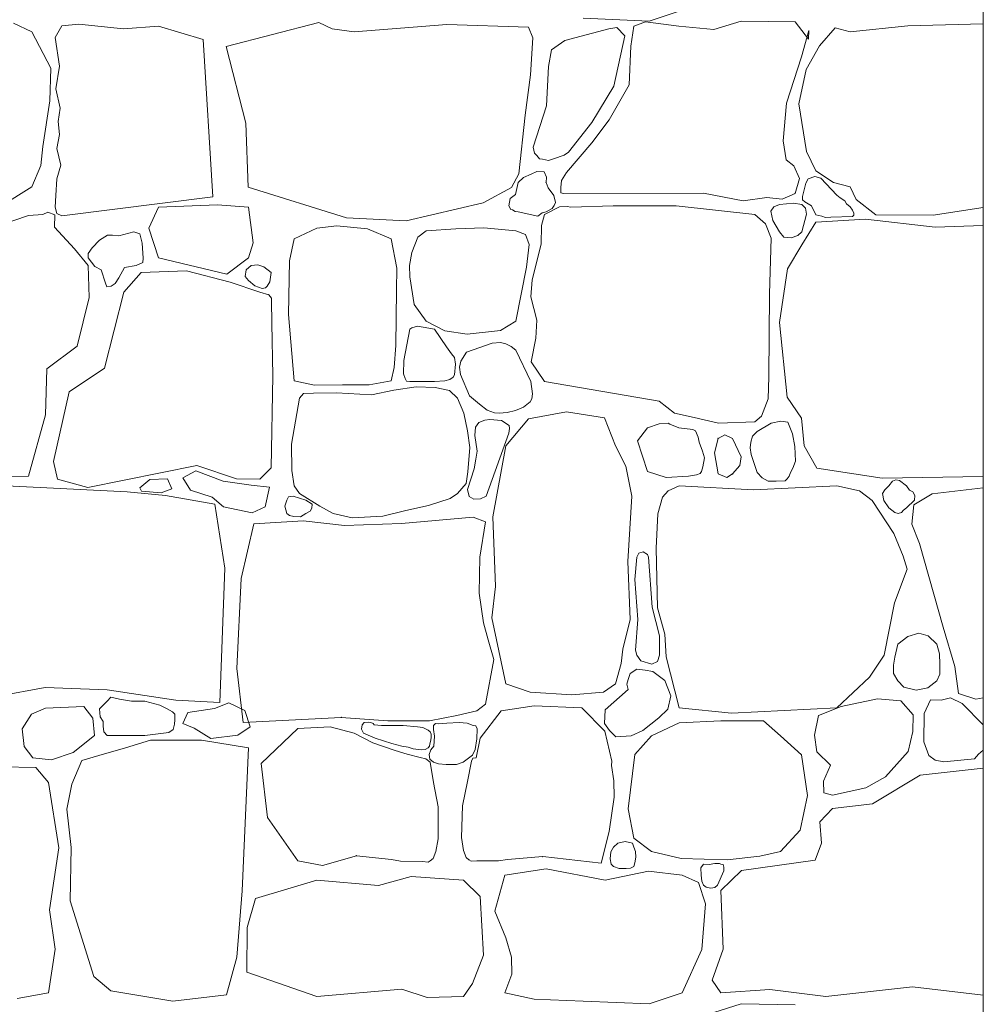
# Model space of a CAD drawing. Header units: millimetres. Extents: x 16408 to 141596, y -21057 to 26364.
# Tile 111 of 115: x 63713 to 64586, y -4457 to -3564. Entities that reach past the tile are written whole.
import ezdxf

# ---------------------------------------------------------------- set-up
doc = ezdxf.new("R2010")
doc.units = ezdxf.units.MM
doc.header["$MEASUREMENT"] = 0
doc.linetypes.add('Przerywana', pattern=[480, 240, -240])
doc.linetypes.add('Wipeout_Contour', pattern=[1000, 0, -1000])
doc.layers.add('0_Nr_pióra__103', color=7, linetype='Continuous', lineweight=5)
doc.layers.add('_elementy3d', color=7, linetype='Continuous')
doc.layers.add('_elementy3d_Nr_pióra__101', color=7, linetype='Continuous', lineweight=5, true_color=0xb2b2b2)

# ---------------------------------------------------------------- blocks, each defined once
blk = doc.blocks.new('*X6')
at = {"layer": '_elementy3d_Nr_pióra__101', "color": 253, "linetype": 'Continuous', "lineweight": 5, "true_color": 0xb2b2b2}
for p, q in [((64313.33, -3555.68), (64283.36, -3565.58)), ((63723.92, -3575.49), (63707.32, -3567.57)), ((63750.91, -3570.04), (63744.9, -3580.53)), ((63766.51, -3568.49), (63750.91, -3570.04)), ((63806.89, -3572.77), (63766.51, -3568.49)), ((63838.59, -3570.29), (63806.89, -3572.77)), ((63879.15, -3582.42), (63838.59, -3570.29)), ((63900, -3588.7), (63983.91, -3566.82)), ((63983.91, -3566.82), (63996.05, -3572.52)), ((64016.07, -3575.49), (64100.03, -3568.8)), ((64100.03, -3568.8), (64174.09, -3571.03)), ((64174.09, -3571.03), (64178.05, -3580.94)), ((64283.36, -3565.58), (64223.42, -3563.11)), ((64254.13, -3571.53), (64246.7, -3572.52)), ((64261.17, -3578.95), (64254.13, -3571.53)), ((64269.49, -3570.29), (64266.76, -3588.37)), ((64279.89, -3566.33), (64269.49, -3570.29)), ((64310.11, -3570.29), (64279.89, -3566.33)), ((64341.81, -3573.26), (64310.11, -3570.29)), ((64366.58, -3565.58), (64341.81, -3573.26)), ((64415.62, -3566.33), (64366.58, -3565.58)), ((64427.75, -3581.93), (64415.62, -3566.33)), ((64452.03, -3571.78), (64437.66, -3588.12)), ((64465.4, -3575.49), (64452.03, -3571.78)), ((64517.66, -3569.8), (64465.4, -3575.49)), ((64586.19, -3568.09), (64517.66, -3569.8)), ((63741.01, -3608.19), (63723.92, -3575.49)), ((63744.9, -3580.53), (63748.91, -3606.56)), ((63996.05, -3572.52), (64016.07, -3575.49)), ((64178.05, -3580.94), (64175.82, -3614.38)), ((64246.7, -3572.52), (64207.05, -3583.25)), ((64251.41, -3624.53), (64261.17, -3578.95)), ((64421.32, -3598.03), (64428, -3574.01)), ((64428, -3574.01), (64427.75, -3581.93)), ((63887.76, -3725.09), (63879.15, -3582.42)), ((63917.67, -3658.11), (63900, -3588.7)), ((64207.05, -3583.25), (64194.69, -3591.59)), ((64266.76, -3588.37), (64265.28, -3623.54)), ((64437.66, -3588.12), (64425.77, -3609.67)), ((64194.69, -3591.59), (64192.21, -3606.7)), ((64407.69, -3640.14), (64421.32, -3598.03)), ((63748.91, -3606.56), (63745.63, -3627.11)), ((64192.21, -3606.7), (64190.23, -3642.61)), ((63740.26, -3637.91), (63741.01, -3608.19)), ((64175.82, -3614.38), (64170.87, -3651.03)), ((64425.77, -3609.67), (64419.09, -3640.63)), ((64231.35, -3657.47), (64251.41, -3624.53)), ((64265.28, -3623.54), (64247.2, -3655.24)), ((63745.63, -3627.11), (63749.64, -3644.63)), ((63733.82, -3679.27), (63740.26, -3637.91)), ((64190.23, -3642.61), (64178.24, -3680.02)), ((64404.72, -3674.07), (64407.69, -3640.14)), ((64419.09, -3640.63), (64426.02, -3683.98)), ((63749.64, -3644.63), (63747.68, -3656.75)), ((64170.87, -3651.03), (64165.22, -3704.04)), ((63747.68, -3656.75), (63748.82, -3668.62)), ((63919.98, -3716.16), (63917.67, -3658.11)), ((64210.29, -3684.47), (64231.35, -3657.47)), ((64247.2, -3655.24), (64231.35, -3676.05)), ((63748.82, -3668.62), (63746.61, -3681.06)), ((64231.35, -3676.05), (64208.31, -3702.8)), ((64407.45, -3691.41), (64404.72, -3674.07)), ((63731.84, -3696.61), (63733.82, -3679.27)), ((63746.61, -3681.06), (63749.97, -3696.29)), ((64178.24, -3680.02), (64179.53, -3685.34)), ((64179.53, -3685.34), (64181.56, -3687.44)), ((64181.56, -3687.44), (64183.81, -3690.44)), ((64196.67, -3690.66), (64206.44, -3687.27)), ((64206.44, -3687.27), (64210.29, -3684.47)), ((64426.02, -3683.98), (64434.44, -3701.31)), ((63723.92, -3715.93), (63731.84, -3696.61)), ((63749.97, -3696.29), (63746.53, -3708.65)), ((64183.81, -3690.44), (64186.63, -3690.98)), ((64186.63, -3690.98), (64192.15, -3692.02)), ((64192.15, -3692.02), (64196.67, -3690.66)), ((64414.38, -3696.85), (64407.45, -3691.41)), ((64419.58, -3708.25), (64414.38, -3696.85)), ((64165.22, -3704.04), (64158.48, -3716.42)), ((64176.44, -3704.42), (64169.34, -3707.58)), ((64181.65, -3702.18), (64176.44, -3704.42)), ((64188.25, -3702.3), (64181.65, -3702.18)), ((64190.34, -3707.2), (64188.25, -3702.3)), ((64208.31, -3702.8), (64203.85, -3710.33)), ((64434.44, -3701.31), (64450.54, -3711.96)), ((63746.53, -3708.65), (63745.47, -3723.8)), ((64164.67, -3711.96), (64162.19, -3722.8)), ((64169.34, -3707.58), (64164.67, -3711.96)), ((64189.98, -3711.96), (64190.34, -3707.2)), ((64191.69, -3716.89), (64189.98, -3711.96)), ((64203.85, -3710.33), (64203.31, -3716.62)), ((64415.62, -3721.87), (64419.58, -3708.25)), ((64425.37, -3712.48), (64422.25, -3724.82)), ((64427.59, -3708.75), (64425.37, -3712.48)), ((64433.63, -3706.61), (64427.59, -3708.75)), ((64438.86, -3708.21), (64433.63, -3706.61)), ((64453.41, -3723.55), (64438.86, -3708.21)), ((64450.54, -3711.96), (64465.4, -3715.93)), ((63696.18, -3733.02), (63723.92, -3715.93)), ((63745.47, -3723.8), (63744.9, -3734.44)), ((64008.93, -3744.12), (63919.98, -3716.16)), ((64158.48, -3716.42), (64132.97, -3730.54)), ((64162.19, -3722.8), (64157.48, -3726.62)), ((64196.92, -3723.85), (64191.69, -3716.89)), ((64203.31, -3716.62), (64203.24, -3721.48)), ((64203.24, -3721.48), (64205.83, -3721.87)), ((64205.83, -3721.87), (64332.65, -3721.62)), ((64332.65, -3721.62), (64368.56, -3728.56)), ((64403.98, -3727.07), (64415.62, -3721.87)), ((64456.49, -3725.83), (64453.41, -3723.55)), ((64465.4, -3715.93), (64471.1, -3727.57)), ((63750.91, -3742.18), (63887.76, -3725.09)), ((63891.95, -3732.41), (63838.59, -3734.44)), ((63920.33, -3734.44), (63891.95, -3732.41)), ((64132.97, -3730.54), (64063.17, -3746.79)), ((64157.48, -3726.62), (64156.05, -3733.26)), ((64198.45, -3730.06), (64196.92, -3723.85)), ((64197.25, -3732.91), (64198.45, -3730.06)), ((64368.56, -3728.56), (64389.86, -3725.59)), ((64389.86, -3725.59), (64403.98, -3727.07)), ((64401.5, -3732.03), (64396.37, -3734.07)), ((64414.1, -3730.71), (64401.5, -3732.03)), ((64421.57, -3732.03), (64414.1, -3730.71)), ((64425.16, -3735.41), (64421.57, -3732.03)), ((64422.25, -3724.82), (64422.4, -3727.86)), ((64422.4, -3727.86), (64424.32, -3729.58)), ((64424.32, -3729.58), (64430.4, -3733.27)), ((64460.83, -3728.58), (64456.49, -3725.83)), ((64462.34, -3731.34), (64460.83, -3728.58)), ((64465.44, -3733.98), (64462.34, -3731.34)), ((64471.1, -3727.57), (64488.68, -3741.19)), ((63733.76, -3741.07), (63720.7, -3741.93)), ((63738.18, -3738.78), (63733.76, -3741.07)), ((63744.57, -3741.48), (63738.18, -3738.78)), ((63744.23, -3752.58), (63744.57, -3741.48)), ((63744.9, -3734.44), (63746.61, -3740.01)), ((63746.61, -3740.01), (63750.91, -3742.18)), ((63838.59, -3734.44), (63829.99, -3753.41)), ((63924.36, -3766.63), (63920.33, -3734.44)), ((64156.05, -3733.26), (64158.02, -3736.43)), ((64158.02, -3736.43), (64159.33, -3736.85)), ((64159.33, -3736.85), (64162, -3738.2)), ((64162, -3738.2), (64164.67, -3738.46)), ((64164.67, -3738.46), (64182.46, -3742.41)), ((64182.46, -3742.41), (64186.44, -3739.52)), ((64188.5, -3740.94), (64185.63, -3750.89)), ((64186.44, -3739.52), (64189.98, -3738.46)), ((64202.12, -3734.07), (64188.5, -3740.94)), ((64189.98, -3738.46), (64195.51, -3735.5)), ((64195.51, -3735.5), (64197.25, -3732.91)), ((64208.99, -3733.68), (64202.12, -3734.07)), ((64212.27, -3734.25), (64208.99, -3733.68)), ((64250.66, -3733.26), (64212.27, -3734.25)), ((64307.88, -3733.02), (64250.66, -3733.26)), ((64379.21, -3740.94), (64307.88, -3733.02)), ((64388.75, -3749.38), (64379.21, -3740.94)), ((64396.37, -3734.07), (64393.6, -3738.05)), ((64393.6, -3738.05), (64395.36, -3746.51)), ((64421.57, -3756.79), (64426.08, -3740.81)), ((64426.08, -3740.81), (64425.16, -3735.41)), ((64430.4, -3733.27), (64434.3, -3741.28)), ((64434.3, -3741.28), (64439.87, -3742.45)), ((64467.66, -3737.17), (64465.44, -3733.98)), ((64468.92, -3739.85), (64467.66, -3737.17)), ((64468.96, -3741.78), (64468.92, -3739.85)), ((64488.68, -3741.19), (64540.7, -3741.68)), ((64540.7, -3741.68), (64586.19, -3734.58)), ((63720.7, -3741.93), (63694.69, -3750.85)), ((64063.17, -3746.79), (64008.93, -3744.12)), ((64393.84, -3762.37), (64388.75, -3749.38)), ((64395.36, -3746.51), (64401.5, -3756.79)), ((64434.44, -3747.88), (64421.57, -3768.45)), ((64479.52, -3745.4), (64434.44, -3747.88)), ((64439.87, -3742.45), (64443.23, -3743.79)), ((64443.23, -3743.79), (64448.13, -3743.5)), ((64448.13, -3743.5), (64467.54, -3742.95)), ((64467.54, -3742.95), (64468.96, -3741.78)), ((64542.43, -3752.58), (64479.52, -3745.4)), ((63762.55, -3772.15), (63744.23, -3752.58)), ((63816.12, -3756.79), (63802.68, -3760.26)), ((63821.69, -3758.68), (63816.12, -3756.79)), ((63823.9, -3767.03), (63821.69, -3758.68)), ((63829.99, -3753.41), (63838.59, -3780.45)), ((63982, -3753.44), (63961.66, -3762.98)), ((64000.24, -3751.34), (63982, -3753.44)), ((64028.02, -3754.07), (64000.24, -3751.34)), ((64049.4, -3762.98), (64028.02, -3754.07)), ((64081.17, -3755.85), (64073.72, -3761.72)), ((64108.11, -3754.07), (64081.17, -3755.85)), ((64133.37, -3753.23), (64108.11, -3754.07)), ((64162.61, -3755.85), (64133.37, -3753.23)), ((64171.32, -3759.1), (64162.61, -3755.85)), ((64174.46, -3768.32), (64171.32, -3759.1)), ((64185.63, -3750.89), (64185.35, -3768.02)), ((64401.5, -3756.79), (64405.55, -3761.44)), ((64418.08, -3760.18), (64421.57, -3756.79)), ((64586.19, -3751.13), (64542.43, -3752.58)), ((63785.09, -3764.41), (63778.38, -3771.12)), ((63792.38, -3759.82), (63785.09, -3764.41)), ((63797.05, -3759.74), (63792.38, -3759.82)), ((63802.68, -3760.26), (63797.05, -3759.74)), ((63824.8, -3780.62), (63823.9, -3767.03)), ((63920.33, -3780.45), (63924.36, -3766.63)), ((63961.66, -3762.98), (63957.36, -3783.11)), ((64054.65, -3789.71), (64049.4, -3762.98)), ((64073.72, -3761.72), (64068.17, -3775.35)), ((64172.05, -3788.87), (64174.46, -3768.32)), ((64185.35, -3768.02), (64177.16, -3800.14)), ((64392.52, -3812.85), (64393.84, -3762.37)), ((64405.55, -3761.44), (64412.04, -3762.11)), ((64421.57, -3768.45), (64408.68, -3790.23)), ((64412.04, -3762.11), (64418.08, -3760.18)), ((63774.94, -3787.26), (63762.55, -3772.15)), ((63778.38, -3771.12), (63774.92, -3776.29)), ((63774.92, -3776.29), (63774.94, -3780.45)), ((64068.17, -3775.35), (64066.07, -3787.4)), ((63774.94, -3780.45), (63780.84, -3788.07)), ((63818.31, -3787.33), (63824.55, -3784.71)), ((63824.55, -3784.71), (63824.8, -3780.62)), ((63838.59, -3780.45), (63900.51, -3795.15)), ((63900.51, -3795.15), (63920.33, -3780.45)), ((63957.36, -3783.11), (63956.42, -3831.64)), ((63775.93, -3816.24), (63774.94, -3787.26)), ((63780.84, -3788.07), (63786.81, -3791.1)), ((63786.81, -3791.1), (63790.54, -3803.36)), ((63802.78, -3798.47), (63807.69, -3789.13)), ((63822.99, -3793.7), (63807.14, -3811.53)), ((63807.69, -3789.13), (63818.31, -3787.33)), ((63864.1, -3792.21), (63822.99, -3793.7)), ((63903.73, -3802.37), (63864.1, -3792.21)), ((63917.22, -3797.21), (63918.21, -3791.36)), ((63918.21, -3791.36), (63922.63, -3787.35)), ((63922.63, -3787.35), (63928.63, -3786.63)), ((63928.63, -3786.63), (63934.16, -3788.56)), ((63934.16, -3788.56), (63940.8, -3793.66)), ((63940.8, -3793.66), (63939.66, -3802.21)), ((64054.44, -3809.52), (64054.65, -3789.71)), ((64066.07, -3787.4), (64066.28, -3797.57)), ((64162.61, -3837.84), (64172.05, -3788.87)), ((64408.68, -3790.23), (64401.5, -3839.02)), ((63790.54, -3803.36), (63791.89, -3806.65)), ((63795.82, -3806.16), (63799.26, -3803.46)), ((63799.26, -3803.46), (63802.78, -3798.47)), ((63930.48, -3811.53), (63903.73, -3802.37)), ((63920.33, -3801), (63917.22, -3797.21)), ((63925.83, -3805.64), (63920.33, -3801)), ((63939.66, -3802.21), (63937.09, -3805.95)), ((64066.28, -3797.57), (64070.37, -3822.73)), ((64177.16, -3800.14), (64176.12, -3815.77)), ((63807.14, -3811.53), (63789.8, -3880.38)), ((63791.89, -3806.65), (63795.82, -3806.16)), ((63932.5, -3808.03), (63925.83, -3805.64)), ((63938.52, -3813.77), (63930.48, -3811.53)), ((63935.51, -3807.67), (63932.5, -3808.03)), ((63937.09, -3805.95), (63935.51, -3807.67)), ((64053.7, -3859.74), (64054.44, -3809.52)), ((64391.77, -3888.18), (64392.52, -3812.85)), ((63764.78, -3860.57), (63775.93, -3816.24)), ((63941.06, -3816.8), (63938.52, -3813.77)), ((63941.13, -3819.21), (63941.06, -3816.8)), ((63941.38, -3839.52), (63941.13, -3819.21)), ((64176.12, -3815.77), (64181.56, -3836.79)), ((64070.37, -3822.73), (64081.17, -3837.84)), ((63942.37, -3887.32), (63941.38, -3839.52)), ((63956.42, -3831.64), (63961.66, -3891.81)), ((64081.17, -3837.84), (64098.04, -3846.42)), ((64148.57, -3846.11), (64162.61, -3837.84)), ((64181.56, -3836.79), (64180.73, -3853.15)), ((64401.5, -3839.02), (64408.44, -3906.64)), ((64066.28, -3844.97), (64060.96, -3873.36)), ((64068.16, -3843.72), (64066.28, -3844.97)), ((64073.28, -3842.29), (64068.16, -3843.72)), ((64088.91, -3844.97), (64073.28, -3842.29)), ((64099.53, -3861.04), (64088.91, -3844.97)), ((64098.04, -3846.42), (64118.49, -3849.67)), ((64118.49, -3849.67), (64148.57, -3846.11)), ((64140.94, -3857.6), (64117.91, -3866.02)), ((64148.52, -3857.27), (64140.94, -3857.6)), ((64153.31, -3858.44), (64148.52, -3857.27)), ((64180.73, -3853.15), (64176.36, -3874.69)), ((63737.29, -3880.88), (63764.78, -3860.57)), ((64052.23, -3879.76), (64053.7, -3859.74)), ((64104.13, -3867.46), (64099.53, -3861.04)), ((64117.91, -3866.02), (64112.58, -3874.1)), ((64158.36, -3860.65), (64153.31, -3858.44)), ((64162.49, -3864.04), (64158.36, -3860.65)), ((64175.99, -3892.64), (64162.49, -3864.04)), ((64060.96, -3873.36), (64060.82, -3885.51)), ((64106.87, -3870.63), (64104.13, -3867.46)), ((64107.78, -3876.62), (64106.87, -3870.63)), ((64112.58, -3874.1), (64111.38, -3879.54)), ((64176.36, -3874.69), (64188.5, -3892.52)), ((63736.3, -3922.74), (63737.29, -3880.88)), ((63789.8, -3880.38), (63757.6, -3901.93)), ((64049.4, -3891.81), (64052.23, -3879.76)), ((64107, -3886.42), (64107.78, -3876.62)), ((64111.38, -3879.54), (64112.34, -3886.21)), ((63940.88, -3970.79), (63942.37, -3887.32)), ((63961.66, -3891.81), (63979.9, -3895.9)), ((64029.49, -3895.48), (64049.4, -3891.81)), ((64060.82, -3885.51), (64062.34, -3889.72)), ((64062.34, -3889.72), (64063.34, -3892.11)), ((64063.34, -3892.11), (64066.28, -3892.64)), ((64066.28, -3892.64), (64088.91, -3892.64)), ((64088.91, -3892.64), (64098.23, -3891.85)), ((64098.23, -3891.85), (64102.57, -3890.76)), ((64102.57, -3890.76), (64105.78, -3888.42)), ((64105.78, -3888.42), (64107, -3886.42)), ((64112.34, -3886.21), (64120.63, -3905.4)), ((64177.75, -3903.54), (64175.99, -3892.64)), ((64188.5, -3892.52), (64292.51, -3910.22)), ((64391.3, -3908.34), (64391.77, -3888.18)), ((63757.6, -3901.93), (63743.48, -3965.09)), ((63979.9, -3895.9), (64005.38, -3895.59)), ((64005.38, -3895.59), (64029.49, -3895.48)), ((64051.81, -3900.3), (64031.79, -3904.71)), ((64072.15, -3897.47), (64051.81, -3900.3)), ((64089.24, -3897.79), (64072.15, -3897.47)), ((64102.45, -3900.72), (64089.24, -3897.79)), ((64109.58, -3907.54), (64102.45, -3900.72)), ((63966.38, -3907.54), (63959.15, -3949.36)), ((63970.15, -3903.34), (63966.38, -3907.54)), ((63979.17, -3903.03), (63970.15, -3903.34)), ((64000.03, -3902.72), (63979.17, -3903.03)), ((64031.79, -3904.71), (64000.03, -3902.72)), ((64115.45, -3921.17), (64109.58, -3907.54)), ((64120.63, -3905.4), (64129.45, -3913.02)), ((64169.37, -3915.76), (64175.37, -3910.85)), ((64175.37, -3910.85), (64177.11, -3908.23)), ((64177.11, -3908.23), (64177.75, -3903.54)), ((64292.51, -3910.22), (64306.26, -3921.14)), ((64385.27, -3924.06), (64391.3, -3908.34)), ((64408.44, -3906.64), (64421.32, -3925.71)), ((64129.45, -3913.02), (64136.38, -3918.42)), ((64136.38, -3918.42), (64143.19, -3920.94)), ((64154.63, -3920.69), (64162.23, -3918.88)), ((64162.23, -3918.88), (64169.37, -3915.76)), ((64208.56, -3920.01), (64173.88, -3926.45)), ((64242.74, -3925.46), (64208.56, -3920.01)), ((63720.7, -3978.22), (63736.3, -3922.74)), ((64118.8, -3937.2), (64115.45, -3921.17)), ((64134.31, -3927.44), (64129, -3929.58)), ((64139.05, -3926.82), (64134.31, -3927.44)), ((64149.63, -3927.96), (64139.05, -3926.82)), ((64143.19, -3920.94), (64147.38, -3921.25)), ((64147.38, -3921.25), (64154.63, -3920.69)), ((64156.4, -3932.44), (64149.63, -3927.96)), ((64173.88, -3926.45), (64153.33, -3950.73)), ((64252.89, -3950.73), (64242.74, -3925.46)), ((64306.26, -3921.14), (64324.06, -3925.29)), ((64324.06, -3925.29), (64346.09, -3930.28)), ((64346.09, -3930.28), (64379.21, -3929.18)), ((64379.21, -3929.18), (64385.27, -3924.06)), ((64402.65, -3928.42), (64393.94, -3930.38)), ((64408.88, -3929.28), (64402.65, -3928.42)), ((64421.32, -3925.71), (64423.79, -3950.73)), ((64120.69, -3952.4), (64118.8, -3937.2)), ((64125.92, -3933.9), (64125.24, -3941.56)), ((64129, -3929.58), (64125.92, -3933.9)), ((64156.26, -3939.5), (64156.66, -3935.26)), ((64156.66, -3935.26), (64156.4, -3932.44)), ((64281.87, -3934.63), (64272.71, -3946.27)), ((64292.45, -3931), (64281.87, -3934.63)), ((64300.45, -3930.42), (64292.45, -3931)), ((64302.17, -3931.2), (64300.45, -3930.42)), ((64310.11, -3934.63), (64302.17, -3931.2)), ((64323.04, -3936.13), (64310.11, -3934.63)), ((64325.46, -3937.35), (64323.04, -3936.13)), ((64327.83, -3942.83), (64325.46, -3937.35)), ((64381.19, -3937.85), (64377.14, -3942.11)), ((64393.94, -3930.38), (64381.19, -3937.85)), ((64411.41, -3935.37), (64408.88, -3929.28)), ((64413.19, -3940), (64411.41, -3935.37)), ((64125.24, -3941.56), (64127.53, -3955.58)), ((64135.49, -3996.55), (64156.26, -3939.5)), ((64272.71, -3946.27), (64281.87, -3974.01)), ((64328.68, -3947.51), (64327.83, -3942.83)), ((64345.77, -3944.04), (64342.55, -3957.17)), ((64351.86, -3940.8), (64345.77, -3944.04)), ((64358.9, -3944.04), (64351.86, -3940.8)), ((64366.83, -3960.88), (64358.9, -3944.04)), ((64377.14, -3942.11), (64375.56, -3947.47)), ((64415.29, -3951.3), (64413.19, -3940)), ((63959.15, -3949.36), (63959.46, -3973.16)), ((64119.11, -3974.52), (64120.69, -3952.4)), ((64127.53, -3955.58), (64126.39, -3963.03)), ((64153.33, -3950.73), (64141.69, -4015.12)), ((64262.06, -3969.3), (64252.89, -3950.73)), ((64331.8, -3955.61), (64328.68, -3947.51)), ((64333.39, -3961.62), (64331.8, -3955.61)), ((64375.56, -3947.47), (64374.79, -3952.74)), ((64374.79, -3952.74), (64375.74, -3958.65)), ((64415.87, -3964.61), (64415.29, -3951.3)), ((64423.79, -3950.73), (64435.43, -3971.04)), ((64126.39, -3963.03), (64124.82, -3971.58)), ((64332.09, -3970.02), (64333.39, -3961.62)), ((64342.55, -3957.17), (64345.77, -3976.24)), ((64365.59, -3968.81), (64366.83, -3960.88)), ((64375.74, -3958.65), (64381.19, -3975)), ((64413.62, -3971.17), (64415.87, -3964.61)), ((63743.48, -3965.09), (63747.2, -3981.19)), ((63774.44, -3988.62), (63873.51, -3968.81)), ((63872.61, -3973.54), (63860.54, -3979.72)), ((63897.34, -3982.96), (63872.61, -3973.54)), ((63873.51, -3968.81), (63909.18, -3980.69)), ((63930.48, -3981.19), (63940.88, -3970.79)), ((63959.46, -3973.16), (63961.45, -3987.1)), ((64124.82, -3971.58), (64118.69, -3990.43)), ((64267.75, -3996.55), (64262.06, -3969.3)), ((64330.66, -3974.01), (64332.09, -3970.02)), ((64358.9, -3976.24), (64365.59, -3968.81)), ((64411.41, -3975), (64413.62, -3971.17)), ((64435.43, -3971.04), (64494.63, -3980.2)), ((63594.63, -3980.2), (63720.7, -3978.22)), ((63747.2, -3981.19), (63774.44, -3988.62)), ((63821.68, -3988.85), (63830.81, -3981.49)), ((63830.81, -3981.49), (63846.7, -3980.9)), ((63846.7, -3980.9), (63850.83, -3989.73)), ((63860.54, -3979.72), (63867.6, -3990.91)), ((63909.18, -3980.69), (63930.48, -3981.19)), ((64117.54, -3985.01), (64119.11, -3974.52)), ((64281.87, -3974.01), (64298.71, -3979.7)), ((64298.71, -3979.7), (64319.02, -3978.47)), ((64319.02, -3978.47), (64326.15, -3977.2)), ((64326.15, -3977.2), (64329.65, -3975.86)), ((64329.65, -3975.86), (64330.66, -3974.01)), ((64345.77, -3976.24), (64353.62, -3979.51)), ((64353.62, -3979.51), (64358.9, -3976.24)), ((64381.19, -3975), (64385.8, -3979.98)), ((64385.8, -3979.98), (64391.07, -3982.8)), ((64391.07, -3982.8), (64398.49, -3982.9)), ((64398.49, -3982.9), (64406.72, -3982.71)), ((64406.72, -3982.71), (64408.4, -3980.7)), ((64408.4, -3980.7), (64410.17, -3978.3)), ((64410.17, -3978.3), (64411.41, -3975)), ((64494.63, -3980.2), (64586.19, -3978.76)), ((64507.05, -3981.54), (64503.9, -3982.89)), ((64510.23, -3982.18), (64507.05, -3981.54)), ((64516.67, -3987.13), (64510.23, -3982.18)), ((63810.11, -3992.58), (63700.88, -3987.13)), ((63823.15, -3992.09), (63821.68, -3988.85)), ((63850.83, -3989.73), (63841.11, -3993.56)), ((63867.6, -3990.91), (63887.33, -3997.39)), ((63922.65, -3986.49), (63897.34, -3982.96)), ((63939.14, -3988.26), (63922.65, -3986.49)), ((63935.31, -4006.22), (63939.14, -3988.26)), ((63961.45, -3987.1), (63966.38, -3994.02)), ((64109.58, -3994.02), (64117.54, -3985.01)), ((64118.69, -3990.43), (64120.08, -3996.8)), ((64300.7, -3991.59), (64295.49, -3997.54)), ((64310.6, -3987.13), (64300.7, -3991.59)), ((64377.97, -3990.85), (64310.6, -3987.13)), ((64453.41, -3987.13), (64377.97, -3990.85)), ((64474.07, -3991.59), (64453.41, -3987.13)), ((64485.46, -4000.51), (64474.07, -3991.59)), ((64496.97, -3990.8), (64494.88, -3994.07)), ((64500.57, -3987.13), (64496.97, -3990.8)), ((64503.9, -3982.89), (64500.57, -3987.13)), ((64519.43, -3991.05), (64516.67, -3987.13)), ((64522.37, -3992.58), (64519.43, -3991.05)), ((64586.19, -3988.86), (64539.71, -3994.32)), ((63845.03, -3995.8), (63810.11, -3992.58)), ((63841.11, -3993.56), (63823.15, -3992.09)), ((63889.81, -4003.68), (63845.03, -3995.8)), ((63887.33, -3997.39), (63897.63, -4006.22)), ((63954.87, -4000.14), (63953.23, -4005.66)), ((63956.56, -3997.1), (63954.87, -4000.14)), ((63960.63, -3996.43), (63956.56, -3997.1)), ((63972.28, -4000.14), (63960.63, -3996.43)), ((63966.38, -3994.02), (63984.72, -4005.55)), ((63977.92, -4003.77), (63972.28, -4000.14)), ((64083.47, -4005.03), (64102.97, -3998.74)), ((64102.97, -3998.74), (64109.58, -3994.02)), ((64120.08, -3996.8), (64124.35, -3999.1)), ((64124.35, -3999.1), (64130.5, -3998.78)), ((64130.5, -3998.78), (64135.49, -3996.55)), ((64264.04, -4055.74), (64267.75, -3996.55)), ((64295.49, -3997.54), (64291.28, -4012.4)), ((64505.03, -4030.48), (64485.46, -4000.51)), ((64494.88, -3994.07), (64495.99, -4000.31)), ((64495.99, -4000.31), (64500.57, -4006.95)), ((64516.67, -4006.95), (64523.73, -4000.06)), ((64524.27, -3995.76), (64522.37, -3992.58)), ((64539.71, -3994.32), (64523.11, -4004.22)), ((64523.73, -4000.06), (64524.27, -3995.76)), ((63898.77, -4061.94), (63889.81, -4003.68)), ((63897.63, -4006.22), (63923.54, -4011.52)), ((63923.54, -4011.52), (63935.31, -4006.22)), ((63953.23, -4005.66), (63954.87, -4012.26)), ((63975.98, -4010.15), (63977.62, -4007.42)), ((63977.62, -4007.42), (63977.92, -4003.77)), ((63984.72, -4005.55), (63996.99, -4012.26)), ((64041.96, -4014.67), (64062.93, -4009.54)), ((64062.93, -4009.54), (64083.47, -4005.03)), ((64500.57, -4006.95), (64506.15, -4011.36)), ((64511.94, -4011.31), (64513.98, -4009.2)), ((64513.98, -4009.2), (64516.67, -4006.95)), ((64523.11, -4004.22), (64521.38, -4021.81)), ((63954.87, -4012.26), (63957.29, -4014.03)), ((63957.29, -4014.03), (63961.3, -4014.94)), ((63961.3, -4014.94), (63967.24, -4015.24)), ((63967.24, -4015.24), (63972.28, -4012.26)), ((63972.28, -4012.26), (63975.98, -4010.15)), ((63996.99, -4012.26), (64014.08, -4016.24)), ((64014.08, -4016.24), (64041.96, -4014.67)), ((64123.95, -4015.63), (64058.75, -4021.29)), ((64134.87, -4019.71), (64123.95, -4015.63)), ((64141.69, -4015.12), (64144.16, -4078.28)), ((64291.28, -4012.4), (64289.55, -4043.61)), ((64506.15, -4011.36), (64509, -4012.2)), ((64509, -4012.2), (64511.94, -4011.31)), ((63925.08, -4021.54), (63913.43, -4071.27)), ((63969.88, -4018.79), (63925.08, -4021.54)), ((64007.23, -4022.96), (63969.88, -4018.79)), ((64058.75, -4021.29), (64007.23, -4022.96)), ((64129.79, -4051.81), (64134.87, -4019.71)), ((64521.38, -4021.81), (64528.41, -4039.38)), ((64513.7, -4050.79), (64505.03, -4030.48)), ((64289.55, -4043.61), (64290.79, -4097.85)), ((64528.41, -4039.38), (64549.86, -4115.18)), ((64129.29, -4084.32), (64129.79, -4051.81)), ((64272.24, -4051.81), (64270.39, -4071.94)), ((64274.1, -4048.29), (64272.24, -4051.81)), ((64278.04, -4046.86), (64274.1, -4048.29)), ((64281.82, -4049.37), (64278.04, -4046.86)), ((64282.86, -4051.81), (64281.82, -4049.37)), ((64286.04, -4097.2), (64282.86, -4051.81)), ((64517.17, -4062.68), (64513.7, -4050.79)), ((63894.08, -4183.54), (63898.77, -4061.94)), ((64266.02, -4108.25), (64264.04, -4055.74)), ((64505.77, -4093.14), (64517.17, -4062.68)), ((63913.43, -4071.27), (63909.54, -4152.69)), ((64270.39, -4071.94), (64273.13, -4108.46)), ((64144.16, -4078.28), (64140.7, -4106.76)), ((64133.12, -4111.5), (64129.29, -4084.32)), ((64292.84, -4123.26), (64286.04, -4097.2)), ((64290.79, -4097.85), (64297.48, -4121.62)), ((64496.36, -4140.7), (64505.77, -4093.14)), ((64140.7, -4106.76), (64153.33, -4166.7)), ((64137.29, -4126.68), (64133.12, -4111.5)), ((64259.33, -4135.25), (64266.02, -4108.25)), ((64273.13, -4108.46), (64270.96, -4136.06)), ((64549.86, -4115.18), (64560.26, -4150.85)), ((64292.67, -4140.7), (64292.84, -4123.26)), ((64297.48, -4121.62), (64298.71, -4142.18)), ((64517.64, -4123.69), (64508.87, -4130.85)), ((64527.86, -4120.76), (64517.64, -4123.69)), ((64536.11, -4123.25), (64527.86, -4120.76)), ((64544.09, -4130.85), (64536.11, -4123.25)), ((64142.63, -4144.69), (64137.29, -4126.68)), ((64508.87, -4130.85), (64506.08, -4142.54)), ((64546.41, -4139.45), (64544.09, -4130.85)), ((64258.09, -4148.13), (64259.33, -4135.25)), ((64270.96, -4136.06), (64272.24, -4140.7)), ((64272.24, -4140.7), (64275.93, -4145.83)), ((64290.96, -4146.29), (64292.67, -4140.7)), ((64298.71, -4142.18), (64310.6, -4188.5)), ((64482.99, -4160.76), (64496.36, -4140.7)), ((64506.08, -4142.54), (64504.9, -4149.79)), ((64546.67, -4148.83), (64546.41, -4139.45)), ((64134.87, -4185.04), (64142.63, -4144.69)), ((64252.89, -4166.7), (64258.09, -4148.13)), ((64275.93, -4145.83), (64285.87, -4148.92)), ((64285.87, -4148.92), (64290.96, -4146.29)), ((64504.9, -4149.79), (64504.81, -4157.25)), ((64546.71, -4157.82), (64546.67, -4148.83)), ((64560.26, -4150.85), (64563.73, -4175.37)), ((63909.54, -4152.69), (63915.51, -4201.71)), ((64266.19, -4157.36), (64264.36, -4162.77)), ((64272.24, -4153.42), (64266.19, -4157.36)), ((64279.64, -4154.32), (64272.24, -4153.42)), ((64286.64, -4155.43), (64279.64, -4154.32)), ((64297.65, -4163.73), (64286.64, -4155.43)), ((64453.41, -4188.5), (64482.99, -4160.76)), ((64504.81, -4157.25), (64508.87, -4163.98)), ((64544.09, -4163.98), (64546.71, -4157.82)), ((63679.33, -4180.57), (63735.81, -4170.17)), ((63735.81, -4170.17), (63792.03, -4172.15)), ((64153.33, -4166.7), (64175.62, -4174.38)), ((64242, -4174.38), (64252.89, -4166.7)), ((64264.36, -4162.77), (64262.98, -4166.98)), ((64262.98, -4166.98), (64264.36, -4171.93)), ((64303.05, -4177.72), (64297.65, -4163.73)), ((64508.87, -4163.98), (64514.11, -4169.61)), ((64514.11, -4169.61), (64525.24, -4172.35)), ((64525.24, -4172.35), (64535.89, -4170.3)), ((64535.89, -4170.3), (64544.09, -4163.98)), ((63792.03, -4172.15), (63854.2, -4181.56)), ((63795.57, -4178.93), (63792.03, -4182.31)), ((63803.4, -4180.75), (63795.57, -4178.93)), ((64175.62, -4174.38), (64213.26, -4176.61)), ((64213.26, -4176.61), (64242, -4174.38)), ((64264.36, -4171.93), (64243.61, -4190.35)), ((64300.2, -4189.81), (64303.05, -4177.72)), ((64563.73, -4175.37), (64579.33, -4180.57)), ((63770.98, -4187.26), (63736.3, -4188.74)), ((63779.15, -4197.91), (63770.98, -4187.26)), ((63792.03, -4182.31), (63785.1, -4189.46)), ((63814.09, -4182.52), (63803.4, -4180.75)), ((63826.21, -4182.31), (63814.09, -4182.52)), ((63839.93, -4185.93), (63826.21, -4182.31)), ((63845.82, -4189.18), (63839.93, -4185.93)), ((63854.2, -4181.56), (63894.08, -4183.54)), ((63889.45, -4189.2), (63902.45, -4183.78)), ((63902.45, -4183.78), (63916.89, -4191.01)), ((64127.29, -4191.04), (64134.87, -4185.04)), ((64149.12, -4191.22), (64179.09, -4186.52)), ((64179.09, -4186.52), (64222.18, -4188.5)), ((64457.48, -4187.26), (64436.92, -4195.43)), ((64490.42, -4180.32), (64457.48, -4187.26)), ((64511.47, -4182.06), (64490.42, -4180.32)), ((64522.62, -4194.94), (64511.47, -4182.06)), ((64538.24, -4181.3), (64532.66, -4193.7)), ((64547.93, -4181.65), (64538.24, -4181.3)), ((64556.58, -4179.43), (64547.93, -4181.65)), ((64566.95, -4184.53), (64556.58, -4179.43)), ((64586.19, -4203.77), (64566.95, -4184.53)), ((64579.33, -4180.57), (64586.19, -4179.31)), ((63723.42, -4194.19), (63715.11, -4207.59)), ((63736.3, -4188.74), (63723.42, -4194.19)), ((63785.1, -4189.46), (63785.71, -4196.57)), ((63785.71, -4196.57), (63788.58, -4200.75)), ((63851.39, -4191.94), (63845.82, -4189.18)), ((63853.48, -4194.25), (63851.39, -4191.94)), ((63853.54, -4199.38), (63853.48, -4194.25)), ((63860.56, -4202.56), (63865.26, -4192.81)), ((63865.26, -4192.81), (63889.45, -4189.2)), ((63916.89, -4191.01), (63921.59, -4205.81)), ((64084.1, -4200.38), (64109.11, -4195.38)), ((64109.11, -4195.38), (64127.29, -4191.04)), ((64130.2, -4215.92), (64149.12, -4191.22)), ((64222.18, -4188.5), (64243.16, -4209.53)), ((64243.61, -4190.35), (64243, -4202.55)), ((64292.23, -4197.6), (64300.2, -4189.81)), ((64310.6, -4188.5), (64357.91, -4193.45)), ((64357.91, -4193.45), (64453.41, -4188.5)), ((64436.92, -4195.43), (64433.19, -4213.37)), ((64522.37, -4209.8), (64522.62, -4194.94)), ((64532.66, -4193.7), (64532.28, -4219.21)), ((63780.52, -4213.49), (63779.15, -4197.91)), ((63788.58, -4200.75), (63788.46, -4205.11)), ((63788.46, -4205.11), (63789.02, -4210.18)), ((63851.88, -4208.19), (63853.04, -4203.34)), ((63853.04, -4203.34), (63853.54, -4199.38)), ((63871.04, -4206.89), (63860.56, -4202.56)), ((63921.59, -4205.81), (63910.39, -4213.39)), ((63915.51, -4201.71), (64004.23, -4197.21)), ((63994.07, -4205.59), (63964.91, -4207.19)), ((64015.86, -4211.47), (63994.07, -4205.59)), ((64004.23, -4197.21), (64046.38, -4200.38)), ((64023.24, -4203.75), (64022.59, -4207.68)), ((64024.98, -4201.72), (64023.24, -4203.75)), ((64028.59, -4201.39), (64024.98, -4201.72)), ((64031.17, -4201.89), (64028.59, -4201.39)), ((64033.12, -4202.8), (64031.17, -4201.89)), ((64034.18, -4203.98), (64033.12, -4202.8)), ((64040.64, -4204.51), (64034.18, -4203.98)), ((64060.53, -4204.44), (64040.64, -4204.51)), ((64046.38, -4200.38), (64084.1, -4200.38)), ((64073.3, -4205.61), (64060.53, -4204.44)), ((64078.35, -4206.43), (64073.3, -4205.61)), ((64087.99, -4204.44), (64087.75, -4208.2)), ((64089.83, -4202.65), (64087.99, -4204.44)), ((64092.06, -4202.86), (64089.83, -4202.65)), ((64100.03, -4202.31), (64092.06, -4202.86)), ((64111.19, -4201.78), (64100.03, -4202.31)), ((64118.5, -4202.49), (64111.19, -4201.78)), ((64123.97, -4204.44), (64118.5, -4202.49)), ((64126.39, -4204.76), (64123.97, -4204.44)), ((64127.6, -4207.44), (64126.39, -4204.76)), ((64243, -4202.55), (64247.31, -4209.15)), ((64277.56, -4208.88), (64292.23, -4197.6)), ((64310.6, -4202.12), (64285.34, -4213.76)), ((64348.25, -4200.14), (64310.6, -4202.12)), ((64386.89, -4200.39), (64348.25, -4200.14)), ((64402.24, -4213.76), (64386.89, -4200.39)), ((63715.11, -4207.59), (63716.73, -4223.67)), ((63761.32, -4228.87), (63780.52, -4213.49)), ((63789.02, -4210.18), (63792.03, -4213.51)), ((63792.03, -4213.51), (63826.21, -4213.51)), ((63826.21, -4213.51), (63847.97, -4210.84)), ((63847.97, -4210.84), (63851.88, -4208.19)), ((63886.2, -4216.28), (63871.04, -4206.89)), ((63910.39, -4213.39), (63886.2, -4216.28)), ((63964.91, -4207.19), (63931.63, -4238.88)), ((64033, -4220.3), (64015.86, -4211.47)), ((64022.59, -4207.68), (64024.28, -4211.47)), ((64024.28, -4211.47), (64035.04, -4215.96)), ((64082.91, -4208.61), (64078.35, -4206.43)), ((64084.75, -4210.27), (64082.91, -4208.61)), ((64085.87, -4212.49), (64084.75, -4210.27)), ((64085.61, -4215.03), (64085.87, -4212.49)), ((64087.75, -4208.2), (64088.91, -4214.28)), ((64088.91, -4214.28), (64088.28, -4223.25)), ((64127.2, -4216.43), (64127.6, -4207.44)), ((64243.16, -4209.53), (64249.57, -4236.92)), ((64247.31, -4209.15), (64253.27, -4214.84)), ((64253.27, -4214.84), (64267.01, -4213.76)), ((64267.01, -4213.76), (64277.56, -4208.88)), ((64285.34, -4213.76), (64270.23, -4230.85)), ((64421.56, -4231.1), (64402.24, -4213.76)), ((64433.19, -4213.37), (64435.19, -4228.37)), ((64518.06, -4228.2), (64522.37, -4209.8)), ((63716.73, -4223.67), (63724.66, -4233.82)), ((63831.41, -4217.72), (63808.62, -4224.66)), ((63854.44, -4217.72), (63831.41, -4217.72)), ((63877.48, -4217.72), (63854.44, -4217.72)), ((63920.07, -4224.76), (63877.48, -4217.72)), ((64053, -4227.13), (64033, -4220.3)), ((64035.04, -4215.96), (64050.07, -4220.81)), ((64050.07, -4220.81), (64059.14, -4223.25)), ((64059.14, -4223.25), (64064.84, -4224.24)), ((64082.91, -4224.88), (64084.18, -4223.3)), ((64084.18, -4223.3), (64084.69, -4221.03)), ((64084.69, -4221.03), (64085.36, -4217.65)), ((64085.36, -4217.65), (64085.61, -4215.03)), ((64088.28, -4223.25), (64085.38, -4226.67)), ((64125.63, -4226.38), (64127.2, -4216.43)), ((64126.43, -4233.78), (64130.2, -4215.92)), ((64532.28, -4219.21), (64536.8, -4231.72)), ((63741.75, -4235.56), (63761.32, -4228.87)), ((63784.6, -4231.59), (63769.22, -4236.22)), ((63808.62, -4224.66), (63784.6, -4231.59)), ((63914.39, -4354.4), (63920.07, -4224.76)), ((64063.98, -4230.49), (64053, -4227.13)), ((64075.86, -4233.63), (64063.98, -4230.49)), ((64064.84, -4224.24), (64069.42, -4225.75)), ((64069.42, -4225.75), (64076.91, -4226.42)), ((64076.91, -4226.42), (64080.34, -4226.14)), ((64080.34, -4226.14), (64082.91, -4224.88)), ((64085.38, -4226.67), (64083.81, -4230.64)), ((64083.81, -4230.64), (64084.62, -4234.9)), ((64114.79, -4237.87), (64123.18, -4231.35)), ((64123.18, -4231.35), (64125.63, -4226.38)), ((64270.23, -4230.85), (64264.29, -4280.14)), ((64426.76, -4268), (64421.56, -4231.1)), ((64435.19, -4228.37), (64447.57, -4240.51)), ((64497.6, -4250.91), (64518.06, -4228.2)), ((64536.8, -4231.72), (64542.52, -4235.91)), ((64578.14, -4234.64), (64581.91, -4230.42)), ((64581.81, -4230.6), (64586.04, -4226.87)), ((64586.04, -4226.87), (64586.19, -4226.67)), ((63724.66, -4233.82), (63741.75, -4235.56)), ((63769.22, -4236.22), (63760.15, -4257.73)), ((63931.63, -4238.88), (63937.52, -4287.94)), ((64080.93, -4234.62), (64075.86, -4233.63)), ((64084.91, -4237.87), (64080.93, -4234.62)), ((64084.62, -4234.9), (64087.99, -4237.87)), ((64087.99, -4256.29), (64084.91, -4237.87)), ((64087.99, -4237.87), (64092.43, -4239.16)), ((64092.43, -4239.16), (64099.45, -4239.87)), ((64099.45, -4239.87), (64108.69, -4239.74)), ((64108.69, -4239.74), (64114.79, -4237.87)), ((64118.78, -4255.25), (64122.36, -4236.92)), ((64122.36, -4236.92), (64123.44, -4234.08)), ((64123.44, -4234.08), (64126.43, -4233.78)), ((64249.57, -4236.92), (64249.06, -4240.69)), ((64249.06, -4240.69), (64251.47, -4254.8)), ((64447.57, -4240.51), (64441.38, -4255.12)), ((64542.52, -4235.91), (64550.36, -4237.29)), ((64550.36, -4237.29), (64578.14, -4234.64)), ((63727.38, -4242.49), (63696.42, -4242)), ((63738.78, -4256.29), (63727.38, -4242.49)), ((64529.06, -4249.43), (64485.71, -4275.68)), ((64586.19, -4243.13), (64529.06, -4249.43)), ((63748.44, -4315.31), (63738.78, -4256.29)), ((63760.15, -4257.73), (63755.62, -4280.33)), ((64091.98, -4278.39), (64087.99, -4256.29)), ((64114.18, -4277.23), (64118.78, -4255.25)), ((64251.47, -4254.8), (64251.65, -4269.62)), ((64441.38, -4255.12), (64441.62, -4265.53)), ((64479.77, -4261.07), (64497.6, -4250.91)), ((64420.08, -4299.46), (64426.76, -4268)), ((64441.62, -4265.53), (64449.55, -4267.75)), ((64449.55, -4267.75), (64479.77, -4261.07)), ((64113.4, -4306.07), (64114.18, -4277.23)), ((64251.65, -4269.62), (64247.07, -4300.53)), ((64485.71, -4275.68), (64449.55, -4279.89)), ((63755.62, -4280.33), (63759.53, -4315.14)), ((64091.98, -4307.24), (64091.98, -4278.39)), ((64264.29, -4280.14), (64269.49, -4306.64)), ((64449.55, -4279.89), (64437.91, -4291.78)), ((63937.52, -4287.94), (63964.91, -4327.19)), ((64437.91, -4291.78), (64439.64, -4311.1)), ((64247.07, -4300.53), (64239.88, -4329.49)), ((64402.24, -4318.78), (64420.08, -4299.46)), ((64089.9, -4318.9), (64091.98, -4307.24)), ((64115.16, -4317.78), (64113.4, -4306.07)), ((64254.83, -4311.21), (64250.91, -4314.81)), ((64261.49, -4309.73), (64254.83, -4311.21)), ((64268.15, -4311.28), (64261.49, -4309.73)), ((64269.49, -4314.81), (64268.15, -4311.28)), ((64269.49, -4306.64), (64285.34, -4318.78)), ((64439.64, -4311.1), (64433.95, -4326.7)), ((63739.77, -4371.78), (63748.44, -4315.31)), ((63759.53, -4315.14), (63758.59, -4363.61)), ((64087.45, -4325.19), (64089.9, -4318.9)), ((64117.43, -4324.14), (64115.16, -4317.78)), ((64248.59, -4318.93), (64248.14, -4325.27)), ((64250.91, -4314.81), (64248.59, -4318.93)), ((64271.01, -4318.64), (64269.49, -4314.81)), ((64271.24, -4323.95), (64271.01, -4318.64)), ((64285.34, -4318.78), (64312.34, -4325.22)), ((64383.67, -4322.99), (64402.24, -4318.78)), ((63964.91, -4327.19), (63987.13, -4331.41)), ((63987.13, -4331.41), (64018.01, -4322.59)), ((64018.01, -4322.59), (64049.95, -4326.12)), ((64049.95, -4326.12), (64057.93, -4327.58)), ((64057.93, -4327.58), (64077.79, -4327.93)), ((64077.79, -4327.93), (64082.91, -4328.51)), ((64082.91, -4328.51), (64084.91, -4327.19)), ((64084.91, -4327.19), (64087.45, -4325.19)), ((64119.92, -4326.21), (64117.43, -4324.14)), ((64121.88, -4327.58), (64119.92, -4326.21)), ((64127.02, -4327.14), (64121.88, -4327.58)), ((64146.88, -4327.33), (64127.02, -4327.14)), ((64154.9, -4326.1), (64146.88, -4327.33)), ((64186.92, -4323.43), (64154.9, -4326.1)), ((64239.88, -4329.49), (64186.92, -4323.43)), ((64248.14, -4325.27), (64249.01, -4330.19)), ((64249.01, -4330.19), (64250.91, -4332.4)), ((64269.49, -4332.4), (64270.47, -4329.06)), ((64270.47, -4329.06), (64271.24, -4323.95)), ((64312.34, -4325.22), (64354.19, -4326.45)), ((64332.45, -4330.19), (64330.14, -4333.63)), ((64337.79, -4330.61), (64332.45, -4330.19)), ((64342.88, -4329.55), (64337.79, -4330.61)), ((64346.99, -4329.68), (64342.88, -4329.55)), ((64348.28, -4330.19), (64346.99, -4329.68)), ((64350.31, -4330.48), (64348.28, -4330.19)), ((64350.92, -4332.92), (64350.31, -4330.48)), ((64354.19, -4326.45), (64383.67, -4322.99)), ((64433.95, -4326.7), (64367.07, -4335.87)), ((64152.58, -4340.32), (64189.98, -4334.38)), ((64189.98, -4334.38), (64243.48, -4344.78)), ((64243.48, -4344.78), (64282.86, -4336.61)), ((64250.91, -4332.4), (64256.22, -4334.21)), ((64256.22, -4334.21), (64262.52, -4334.28)), ((64262.52, -4334.28), (64266.57, -4333.89)), ((64266.57, -4333.89), (64269.49, -4332.4)), ((64282.86, -4336.61), (64313.33, -4340.32)), ((64330.14, -4333.63), (64330.43, -4340.26)), ((64345.19, -4349.23), (64351.05, -4336.33)), ((64367.07, -4335.87), (64348.25, -4354.19)), ((64351.05, -4336.33), (64350.92, -4332.92)), ((63982.14, -4344.78), (63926.65, -4361.38)), ((64038.16, -4349.49), (63982.14, -4344.78)), ((64067.63, -4341.32), (64038.16, -4349.49)), ((64115.2, -4344.78), (64067.63, -4341.32)), ((64130.04, -4359.64), (64115.2, -4344.78)), ((64143.42, -4373.02), (64152.58, -4340.32)), ((64313.33, -4340.32), (64327.94, -4347.01)), ((64327.94, -4347.01), (64334.38, -4366.08)), ((64330.43, -4340.26), (64330.94, -4345.53)), ((64330.94, -4345.53), (64332.45, -4349.23)), ((63909.72, -4414.55), (63914.39, -4354.4)), ((64332.45, -4349.23), (64335.12, -4351.13)), ((64335.12, -4351.13), (64339.24, -4352)), ((64339.24, -4352), (64343, -4351.45)), ((64343, -4351.45), (64345.19, -4349.23)), ((64348.25, -4354.19), (64350.48, -4407.2)), ((63758.59, -4363.61), (63780.14, -4432.21)), ((63926.65, -4361.38), (63919.13, -4387.84)), ((64133.26, -4412.89), (64130.04, -4359.64)), ((64334.38, -4366.08), (64331.16, -4407.69)), ((63744.97, -4407.2), (63739.77, -4371.78)), ((64153.33, -4397.04), (64143.42, -4373.02)), ((63919.13, -4387.84), (63918.64, -4428.15)), ((64158.53, -4414.63), (64153.33, -4397.04)), ((63738.78, -4447.07), (63744.97, -4407.2)), ((64331.16, -4407.69), (64313.33, -4447.07)), ((64350.48, -4407.2), (64340.57, -4435.43)), ((63900.33, -4448.64), (63909.72, -4414.55)), ((64123.11, -4438.41), (64133.26, -4412.89)), ((64158.78, -4429.98), (64158.53, -4414.63)), ((63918.64, -4428.15), (63982.14, -4450.29)), ((63780.14, -4432.21), (63795.5, -4445.09)), ((64152.58, -4447.07), (64158.78, -4429.98)), ((64340.57, -4435.43), (64348.25, -4447.07)), ((63710.54, -4452.03), (63738.78, -4447.07)), ((63795.5, -4445.09), (63851.47, -4454.5)), ((63982.14, -4450.29), (64059.21, -4443.61)), ((64059.21, -4443.61), (64082.24, -4451.04)), ((64115.2, -4450.29), (64123.11, -4438.41)), ((64179.09, -4452.77), (64152.58, -4447.07)), ((64313.33, -4447.07), (64283.36, -4456.98)), ((64348.25, -4447.07), (64392.58, -4443.85)), ((64392.58, -4443.85), (64443.61, -4450.29)), ((64443.61, -4450.29), (64521.87, -4441.38)), ((64521.87, -4441.38), (64586.19, -4449.1)), ((63851.47, -4454.5), (63900.33, -4448.64)), ((64082.24, -4451.04), (64115.2, -4450.29)), ((64223.42, -4454.5), (64179.09, -4452.77)), ((64283.36, -4456.98), (64223.42, -4454.5)), ((64366.58, -4456.98), (64341.81, -4464.66)), ((64415.62, -4457.72), (64366.58, -4456.98))]:
    blk.add_line(p, q, dxfattribs=at)
for p in [(64189.98, -3711.96), (64415.62, -3721.87), (63938.52, -3813.77), (64345.77, -3944.04), (64358.9, -3976.24), (64516.67, -4006.95), (64004.23, -4197.21), (64018.01, -4322.59), (64084.91, -4327.19), (64084.91, -4327.19), (64119.92, -4326.21), (64119.92, -4326.21), (64186.92, -4323.43)]:
    blk.add_point(p, dxfattribs=at)
blk = doc.blocks.new('Wypełnienie_3_1', base_point=(0, 0))
at = {"color": 254, "linetype": 'Wipeout_Contour', "lineweight": 0, "ltscale": 312903.522761}
blk.add_wipeout([(63218.74, -5468.71), (64586.19, -5504.44), (64586.19, -2730), (59840.54, -2730), (59840.54, -5380)], dxfattribs=at).dxf.layer = '_elementy3d'
at = {"layer": '_elementy3d_Nr_pióra__101', "color": 253, "linetype": 'Continuous', "lineweight": 5, "true_color": 0xb2b2b2, "flags": 128}
blk.add_lwpolyline([(63218.74, -5468.71), (64586.19, -5504.44), (64586.19, -2730), (59840.54, -2730), (59840.54, -5380)], close=True, dxfattribs=at)
at = {"layer": '_elementy3d_Nr_pióra__101', "color": 253, "linetype": 'Continuous', "lineweight": 5, "true_color": 0xb2b2b2}
blk.add_blockref('*X6', (0, 0), dxfattribs=at)

msp = doc.modelspace()

# ---------------------------------------------------------------- block references
at = {"layer": '_elementy3d_Nr_pióra__101', "color": 253, "linetype": 'Continuous', "lineweight": 5, "true_color": 0xb2b2b2}
msp.add_blockref('Wypełnienie_3_1', (0, 0), dxfattribs=at)

# ---------------------------------------------------------------- next in the draw order: linework, layer by layer
at = {"layer": '0_Nr_pióra__103', "color": 7, "linetype": 'Przerywana', "lineweight": 5}
msp.add_line((64586.19, 3154.34), (64586.19, -6969.22), dxfattribs=at)

doc.saveas('drawing.dxf')
